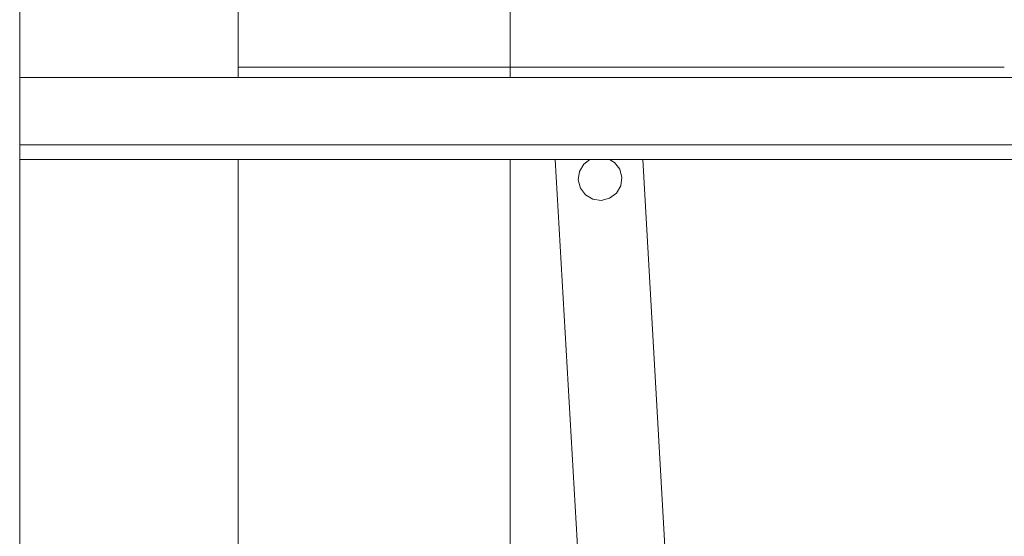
# Model space of a CAD drawing. Header units: millimetres. Extents: x 53056 to 116131, y -669674 to -625124.
# Tile 218 of 256: x 65939 to 66225, y -634341 to -634190. Entities that reach past the tile are written whole.
import ezdxf

# ---------------------------------------------------------------- set-up
doc = ezdxf.new("R2010")
doc.units = ezdxf.units.MM
doc.header["$MEASUREMENT"] = 0
doc.linetypes.add('DGN Style 1', pattern=[536.199087, 0.892178, -535.306909])
doc.linetypes.add('DGN Style 3', pattern=[1249.049455, 892.178182, -356.871273])
doc.layers.add('Side Cradle Tower', color=7, linetype='Continuous', lineweight=0)
doc.layers.add('Side Cradle Tower Platform', color=7, linetype='Continuous', lineweight=0)

# ---------------------------------------------------------------- blocks, each defined once
blk = doc.blocks.new('*U55')
at = {"layer": 'Side Cradle Tower', "color": 7, "linetype": 'Continuous', "lineweight": 0}
for p, q in [((-18654.64, 13461.58), (-18654.64, 13192.17)), ((-18591.14, 13192.17), (-18591.14, 13461.58)), ((-18591.14, 13195.2), (-18368.61, 13195.2)), ((-18654.64, 13192.17), (-18305.05, 13192.17)), ((-18654.64, 13172.63), (-18305.05, 13172.63)), ((-18654.64, 13168.39), (-18654.64, 12898.98)), ((-18654.64, 13168.39), (-18305.05, 13168.39)), ((-18591.14, 12898.98), (-18591.14, 13168.39))]:
    blk.add_line(p, q, dxfattribs=at)
at = {"layer": 'Side Cradle Tower', "color": 7, "linetype": 'Continuous', "lineweight": 0, "flags": 128}
blk.add_lwpolyline([(-18654.64, 13168.39), (-18654.64, 13172.63), (-18654.64, 13192.17)], dxfattribs=at)
at = {"layer": 'Side Cradle Tower Platform', "color": 7, "linetype": 'DGN Style 3', "lineweight": 0}
for p, q in [((-18512.17, 13461.58), (-18512.17, 13192.17)), ((-18512.17, 13168.39), (-18512.17, 12966.3))]:
    blk.add_line(p, q, dxfattribs=at)
at = {"layer": 'Side Cradle Tower Platform', "color": 7, "linetype": 'Continuous', "lineweight": 0}
for p, q in [((-18489.05, 12993.37), (-18499.09, 13168.39)), ((-18473.65, 13168.39), (-18465.52, 13026.59))]:
    blk.add_line(p, q, dxfattribs=at)
at = {"layer": 'Side Cradle Tower Platform', "color": 7, "linetype": 'Continuous', "lineweight": 0, "flags": 128}
blk.add_lwpolyline([(-18488.99, 13168.39), (-18490.79, 13167.04), (-18492.04, 13164.9), (-18492.39, 13162.45), (-18491.77, 13160.05), (-18490.27, 13158.07), (-18488.14, 13156.82), (-18485.68, 13156.47), (-18483.29, 13157.09), (-18481.31, 13158.59), (-18480.05, 13160.72), (-18479.71, 13163.18), (-18480.33, 13165.57), (-18481.82, 13167.55), (-18483.25, 13168.39)], dxfattribs=at)

msp = doc.modelspace()

# ---------------------------------------------------------------- block references
at = {"color": 7, "linetype": 'DGN Style 1', "lineweight": 0}
msp.add_blockref('*U55', (84593.95, -647399.35), dxfattribs=at)

doc.saveas('drawing.dxf')
